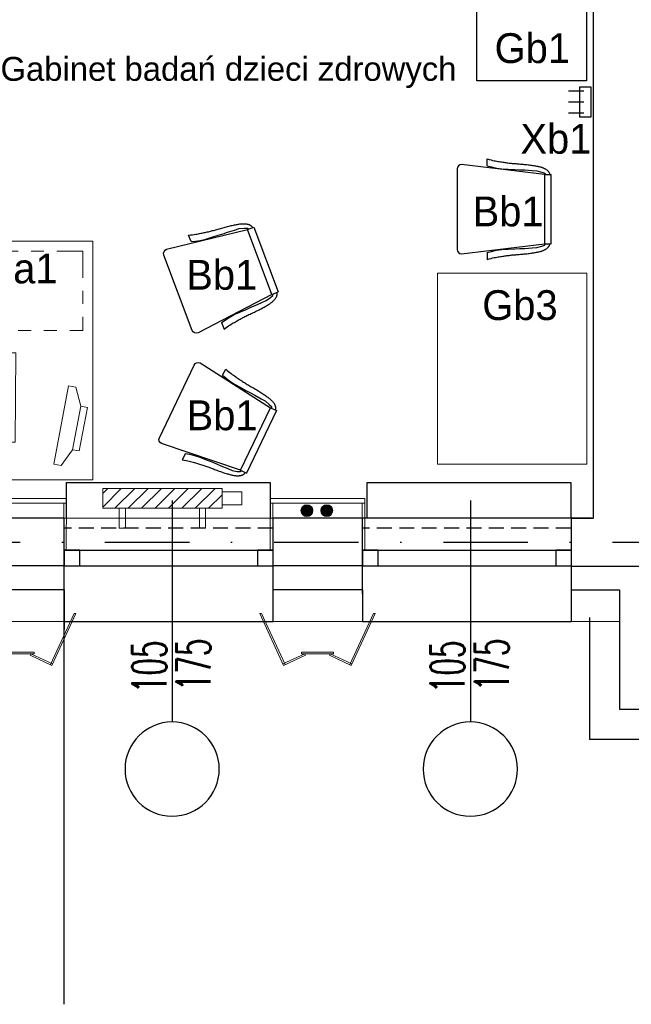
# Model space of a CAD drawing. Header units: millimetres. Extents: x 14495 to 271441, y -21035 to 2232.
# Tile 112 of 227: x 84600 to 84907, y -3447 to -2952. Entities that reach past the tile are written whole.
import ezdxf
from ezdxf.enums import TextEntityAlignment as Align

# ---------------------------------------------------------------- set-up
doc = ezdxf.new("R2010")
doc.units = ezdxf.units.MM
doc.linetypes.add('DASHDOT', pattern=[1, 0.5, -0.25, 0, -0.25])
doc.linetypes.add('HIDDENX2', pattern=[0.75, 0.5, -0.25])
for name, color, linetype in [('-- TECH  SYMBOLE', 1, 'Continuous'), ('_1_cienkie', 251, 'Continuous'), ('_A_widok', 1, 'Continuous'), ('a-bloki-drzwi', 52, 'Continuous'), ('a-cienka', 8, 'Continuous'), ('A-POW-NR', 1, 'Continuous'), ('A_bloki-drzwi', 1, 'Continuous'), ('A_BLOKI_KÓŁKO', 1, 'Continuous'), ('A_BLOKI_OPIS', 1, 'Continuous'), ('A_L przerywana', 251, 'HIDDENX2'), ('A_Lwidok', 1, 'Continuous'), ('A_okładzina HPL', 37, 'Continuous'), ('A_OSIE', 252, 'DASHDOT'), ('A_PROJEKTOWANE', 3, 'Continuous'), ('TECH Meble', 1, 'Continuous'), ('TECH Sprzęt', 1, 'Continuous')]:
    doc.layers.add(name, color=color, linetype=linetype)
for name, color, linetype, lineweight in [('0-c.o.-grzejniki', 34, 'Continuous', 9), ('A_L_CIENKA', 251, 'Continuous', 5), ('A_obudowy G-K', 31, 'Continuous', 0), ('SAN_Przewody powrotne CO na rzucie', 180, 'Continuous', 40), ('SAN_Przewody zasilające CO na rzucie', 20, 'Continuous', 40), ('TECH Wyp-meble', 1, 'Continuous', 15)]:
    doc.layers.add(name, color=color, linetype=linetype, lineweight=lineweight)
doc.layers.add('A-POW', color=2, linetype='Continuous', plot=False)
doc.styles.add('ARIAL1_2', font='arial.ttf', dxfattribs={"width": 1.2})
doc.styles.add('arialce', font='ARIALN.TTF')
doc.styles.add('cg', font='GOTHIC.TTF')
doc.styles.add('ROMANS', font='romans', dxfattribs={"width": 0.6})
doc.styles.add('switz721ltexbt', font='swissel.ttf')

# ---------------------------------------------------------------- blocks, each defined once
blk = doc.blocks.new('fghsdx')
at = {"lineweight": 0}
for p, q in [((-37.08, -19.4), (-25.08, 6.6)), ((-36.19, -19.4), (-24.35, 6.26)), ((-14.42, 0.8), (-25.41, 5.87)), ((-14.08, 1.53), (-25.08, 6.6)), ((-2.07, 1.53), (8.92, 6.6)), ((-1.73, 0.8), (9.26, 5.87)), ((20.04, -19.4), (8.2, 6.26)), ((20.92, -19.4), (8.92, 6.6)), ((-16.15, 0.8), (0, 0.8)), ((-16.15, 0.8), (-16.15, 0)), ((-16.15, 0), (0, 0)), ((-14.42, 0.8), (-14.08, 1.53)), ((-1.73, 0.8), (-2.07, 1.53)), ((0, 0.8), (0, 0)), ((-37.08, -19.4), (-36.19, -19.4)), ((20.92, -19.4), (20.04, -19.4))]:
    blk.add_line(p, q, dxfattribs=at)
blk = doc.blocks.new('HJTS')
at = {"color": 8}
blk.add_line((0, 0), (0, 111.34), dxfattribs=at)
at = {"layer": 'A_BLOKI_KÓŁKO', "ltscale": 0.04}
blk.add_circle((0, 135.04), 23.7, dxfattribs=at)
at = {"layer": 'A_BLOKI_OPIS', "style": 'ROMANS'}
for tag, height, width, p in [('O', 20.59, 0.5, (-0.05, 135.67)), ('100', 17.16, 0.6, (-11.49, 86.54)), ('200', 17.16, 0.6, (10.76, 86.54))]:
    blk.add_attdef(tag, text='', height=height, rotation=90, dxfattribs=dict(at, width=width)).set_placement(p, align=Align.MIDDLE)
blk = doc.blocks.new('lopo')
at = {"layer": '0-c.o.-grzejniki'}
h = blk.add_hatch(dxfattribs=at)
h.set_pattern_fill('ANSI31', color=256, scale=1.5, angle=-0.0161, style=0)
h.set_pattern_definition([(-45.016127, (-132455.0023, -172292.014), (-3.36854379, -3.36664804), [])])
h.paths.add_polyline_path([(60, -9.98), (60, 0), (0, 0), (0, -9.98)])
at = {"layer": '0-c.o.-grzejniki', "ltscale": 2}
for points in [[(11.37, 10.03), (8.26, 10.03), (8.26, 0.02), (11.37, 0.02)], [(48.63, 10.03), (51.74, 10.03), (51.74, 0.02), (48.63, 0.02)], [(60, -1.75), (70, -1.75), (70, -8.23), (60, -8.23)]]:
    blk.add_lwpolyline(points, close=True, dxfattribs=at)
at = {"layer": '0-c.o.-grzejniki'}
blk.add_lwpolyline([(60, -9.98), (0, -9.98), (0, 0), (60, 0)], close=True, dxfattribs=at)
blk = doc.blocks.new('BIUR_LEK_75-120_monit')
at = {"color": 252, "lineweight": 18}
for p, q in [((72.81, 12.19), (112.13, 19.54)), ((112.82, 15.88), (104.9, 10.13)), ((112.13, 19.54), (112.82, 15.88)), ((73.5, 8.53), (72.81, 12.19)), ((104.9, 10.13), (82.95, 6.03)), ((82.95, 6.03), (104.9, 10.13)), ((104.9, 10.13), (105.53, 6.76)), ((82.95, 6.03), (73.5, 8.53)), ((83.59, 2.65), (82.95, 6.03)), ((105.53, 6.76), (83.59, 2.65))]:
    blk.add_line(p, q, dxfattribs=at)
at = {"color": 2, "linetype": 'Continuous'}
blk.add_lwpolyline([(0, 0), (120, 0), (120, 60), (0, 60)], close=True, dxfattribs=at)
at = {"color": 1, "linetype": 'Continuous', "lineweight": 13, "ltscale": 5}
for points in [[(12, 55), (5, 55), (5, 48.5)], [(25, 55), (18.5, 55)], [(45, 42), (45, 55), (31.5, 55)], [(45, 44), (45, 50.5)], [(5, 44), (5, 37.5)], [(45, 31), (45, 37.5)], [(5, 31), (5, 24.5)], [(45, 18), (45, 24.5)], [(5, 18), (5, 5), (18.5, 5)], [(38, 5), (45, 5), (45, 11.5)], [(25, 5), (31.5, 5)]]:
    blk.add_lwpolyline(points, dxfattribs=at)
at = {"color": 252, "lineweight": 18}
blk.add_lwpolyline([(56.1, 53.72), (101.1, 53.93), (101.17, 38.93), (56.17, 38.72)], close=True, dxfattribs=at)
blk.add_lwpolyline([(110.83, 51.65), (105.83, 51.63), (105.86, 44.13, 0.414214), (108.37, 41.64), (108.37, 41.64, 0.414214), (110.86, 44.16)], format="xyb", close=True, dxfattribs=at)
blk = doc.blocks.new('wieszak krótki')
at = {"color": 2, "linetype": 'Continuous'}
for p, q in [((-1.58, 19.5), (-9.16, 19.5)), ((-1.58, 14), (-9.16, 14)), ((-1.58, 8.5), (-9.16, 8.5))]:
    blk.add_line(p, q, dxfattribs=at)
blk.add_lwpolyline([(-3.68, 6.5), (-3.68, 21.5), (2.21, 21.5), (2.21, 6.5)], close=True, dxfattribs=at)
blk = doc.blocks.new('krzesło')
at = {"color": 2, "ltscale": 0.1}
for p, q in [((3392.04, -4348.28), (3397.14, -4389.9)), ((3434.79, -4346.03), (3394.29, -4346.03)), ((3431.95, -4389.9), (3437.04, -4348.28)), ((3392.77, -4361.22), (3389.26, -4361.22)), ((3436.3, -4361.22), (3439.81, -4361.22)), ((3431.94, -4389.9), (3397.13, -4389.9)), ((3397.13, -4389.9), (3397.13, -4393.28)), ((3431.94, -4389.9), (3431.94, -4393.28)), ((3397.13, -4393.28), (3431.94, -4393.28))]:
    blk.add_line(p, q, dxfattribs=at)
for points in [[(3389.26, -4361.22), (3389.54, -4362.19), (3389.78, -4363.08), (3389.98, -4363.91), (3390.15, -4364.67), (3390.28, -4365.37), (3390.4, -4366.04), (3390.5, -4366.66), (3390.6, -4367.26), (3390.69, -4367.84), (3390.78, -4368.4), (3390.86, -4368.95), (3390.95, -4369.49), (3391.03, -4370.02), (3391.1, -4370.55), (3391.18, -4371.08), (3391.25, -4371.61), (3391.31, -4372.14), (3391.37, -4372.68), (3391.43, -4373.22), (3391.49, -4373.78), (3391.54, -4374.34), (3391.59, -4374.91), (3391.64, -4375.49), (3391.69, -4376.09), (3391.74, -4376.69), (3391.79, -4377.31), (3391.85, -4377.94), (3391.9, -4378.57), (3391.96, -4379.2), (3392.01, -4379.83), (3392.07, -4380.46), (3392.14, -4381.08), (3392.21, -4381.69), (3392.28, -4382.3), (3392.36, -4382.89), (3392.44, -4383.46), (3392.52, -4384.01), (3392.6, -4384.54), (3392.68, -4385.05), (3392.77, -4385.53), (3392.85, -4385.99), (3392.93, -4386.42), (3393.02, -4386.82), (3393.11, -4387.2), (3393.2, -4387.56), (3393.29, -4387.91), (3393.38, -4388.24), (3393.48, -4388.55), (3393.58, -4388.85), (3393.69, -4389.15), (3393.8, -4389.43), (3393.92, -4389.7), (3394.04, -4389.96), (3394.17, -4390.21), (3394.3, -4390.44), (3394.44, -4390.67), (3394.59, -4390.89), (3394.74, -4391.09), (3394.89, -4391.28), (3395.05, -4391.46), (3395.21, -4391.63), (3395.37, -4391.78), (3395.53, -4391.92), (3395.69, -4392.04), (3395.85, -4392.15), (3396.01, -4392.24), (3396.17, -4392.33), (3396.34, -4392.41), (3396.52, -4392.48), (3396.71, -4392.56), (3396.91, -4392.63), (3397.13, -4392.72)], [(3392.77, -4361.22), (3393.3, -4363.36), (3393.84, -4365.76), (3394.24, -4368.59), (3394.38, -4371.7), (3394.64, -4375.1), (3394.78, -4377.64), (3394.78, -4380.04), (3395.05, -4383.72), (3395.18, -4386.12), (3395.85, -4388.67), (3396.39, -4390.08), (3397.13, -4390.47)], [(3436.3, -4361.22), (3435.77, -4363.36), (3435.23, -4365.76), (3434.83, -4368.59), (3434.69, -4371.7), (3434.43, -4375.1), (3434.29, -4377.64), (3434.29, -4380.04), (3434.02, -4383.72), (3433.89, -4386.12), (3433.22, -4388.67), (3432.68, -4390.08), (3431.94, -4390.47)], [(3439.81, -4361.22), (3439.53, -4362.19), (3439.29, -4363.08), (3439.09, -4363.91), (3438.92, -4364.67), (3438.79, -4365.37), (3438.67, -4366.04), (3438.57, -4366.66), (3438.47, -4367.26), (3438.38, -4367.84), (3438.29, -4368.4), (3438.21, -4368.95), (3438.12, -4369.49), (3438.04, -4370.02), (3437.97, -4370.55), (3437.89, -4371.08), (3437.82, -4371.61), (3437.76, -4372.14), (3437.7, -4372.68), (3437.64, -4373.22), (3437.58, -4373.78), (3437.53, -4374.34), (3437.48, -4374.91), (3437.43, -4375.49), (3437.38, -4376.09), (3437.33, -4376.69), (3437.27, -4377.31), (3437.22, -4377.94), (3437.17, -4378.57), (3437.11, -4379.2), (3437.06, -4379.83), (3436.99, -4380.46), (3436.93, -4381.08), (3436.86, -4381.69), (3436.79, -4382.3), (3436.71, -4382.89), (3436.63, -4383.46), (3436.55, -4384.01), (3436.47, -4384.54), (3436.39, -4385.05), (3436.3, -4385.53), (3436.22, -4385.99), (3436.14, -4386.42), (3436.05, -4386.82), (3435.96, -4387.2), (3435.87, -4387.56), (3435.78, -4387.91), (3435.69, -4388.24), (3435.59, -4388.55), (3435.49, -4388.85), (3435.38, -4389.15), (3435.27, -4389.43), (3435.15, -4389.7), (3435.03, -4389.96), (3434.9, -4390.21), (3434.77, -4390.44), (3434.63, -4390.67), (3434.48, -4390.89), (3434.33, -4391.09), (3434.18, -4391.28), (3434.02, -4391.46), (3433.86, -4391.63), (3433.7, -4391.78), (3433.54, -4391.92), (3433.38, -4392.04), (3433.22, -4392.15), (3433.06, -4392.24), (3432.9, -4392.33), (3432.73, -4392.41), (3432.55, -4392.48), (3432.36, -4392.56), (3432.16, -4392.63), (3431.94, -4392.72)]]:
    blk.add_lwpolyline(points, dxfattribs=at)
for centre, start, end in [((3394.29, -4348.28), 90, 180), ((3434.79, -4348.28), 0, 90)]:
    blk.add_arc(centre, 2.25, start, end, dxfattribs=at)
blk = doc.blocks.new('krzesełko')
at = {"layer": 'TECH Meble'}
blk.add_blockref('krzesło', (-3414.54, 4393.28), dxfattribs=at)
blk = doc.blocks.new('POW')
at = {"const_width": 5}
blk.add_lwpolyline([(125.32, 0), (0, 0)], dxfattribs=at)
at = {"style": 'switz721ltexbt'}
blk.add_attdef('001', (-1.78, 12.35), '', height=41.18, dxfattribs=at)

msp = doc.modelspace()

# ---------------------------------------------------------------- hatches: boundary and pattern name
at = {"layer": 'SAN_Przewody powrotne CO na rzucie', "lineweight": 13}
msp.add_hatch(color=256, dxfattribs=at).paths.add_polyline_path([(84757.19, -3198.45, 1), (84751.19, -3198.45, 1)])
at = {"layer": 'SAN_Przewody zasilające CO na rzucie', "lineweight": 13}
msp.add_hatch(color=256, dxfattribs=at).paths.add_polyline_path([(84747.19, -3198.45, 1), (84741.19, -3198.45, 1)])

# ---------------------------------------------------------------- linework, layer by layer
at = {"layer": '_1_cienkie'}
for p, q in [((84621.93, -3226.76), (84621.93, -3446.76)), ((84622.15, -3238.26), (84622.15, -3258.26)), ((84727.08, -3238.26), (84727.08, -3254.26)), ((84772.08, -3238.26), (84772.08, -3254.26)), ((84877.08, -3238.26), (84877.08, -3254.26))]:
    msp.add_line(p, q, dxfattribs=at)
at = {"layer": '_1_cienkie', "lineweight": 0}
msp.add_line((84449.79, -3254.26), (84901.29, -3254.26), dxfattribs=at)
at = {"layer": '_1_cienkie'}
msp.add_lwpolyline([(84886.29, -3252.24), (84886.29, -3313.32), (85213.29, -3313.32), (85213.29, -3237.3)], dxfattribs=at)
at = {"layer": '_A_widok'}
for p, q in [((84887.29, -3202.26), (84768.79, -3202.26)), ((84622.15, -3254.26), (84727.15, -3254.26)), ((84772.08, -3254.26), (84877.08, -3254.26))]:
    msp.add_line(p, q, dxfattribs=at)
at = {"layer": 'a-cienka'}
msp.add_line((84877.01, -3226.32), (84921.65, -3226.32), dxfattribs=at)
for points in [[(84622.08, -3226.26), (84577.08, -3226.26)], [(84772.08, -3226.26), (84727.08, -3226.26)]]:
    msp.add_lwpolyline(points, dxfattribs=at)
at = {"layer": 'A_bloki-drzwi'}
for p, q in [((84622.15, -3218.26), (84727.15, -3218.26)), ((84772.15, -3218.26), (84877.15, -3218.26)), ((84622.15, -3226.26), (84727.15, -3226.26)), ((84772.15, -3226.26), (84877.15, -3226.26))]:
    msp.add_line(p, q, dxfattribs=at)
for points in [[(84622.15, -3226.26), (84630.02, -3226.26), (84630.02, -3218.26), (84622.15, -3218.26)], [(84719.28, -3226.26), (84727.15, -3226.26), (84727.15, -3218.26), (84719.28, -3218.26)], [(84772.08, -3226.26), (84779.95, -3226.26), (84779.95, -3218.26), (84772.08, -3218.26)], [(84772.15, -3226.26), (84780.02, -3226.26), (84780.02, -3218.26), (84772.15, -3218.26)], [(84869.28, -3226.26), (84877.15, -3226.26), (84877.15, -3218.26), (84869.28, -3218.26)]]:
    msp.add_lwpolyline(points, close=True, dxfattribs=at)
at = {"layer": 'A_L przerywana', "ltscale": 15}
for p, q in [((84727.01, -3207.26), (84622.01, -3207.26)), ((84876.93, -3207.26), (84771.93, -3207.26))]:
    msp.add_line(p, q, dxfattribs=at)
at = {"layer": 'A_L_CIENKA'}
for p, q in [((84727.01, -3202.26), (84622.01, -3202.26)), ((84876.93, -3202.26), (84771.93, -3202.26))]:
    msp.add_line(p, q, dxfattribs=at)
at = {"layer": 'A_Lwidok'}
for points in [[(84623.26, -3202.26), (84623.26, -3184.22), (84725.76, -3184.22), (84725.76, -3202.26)], [(84774.43, -3202.26), (84774.43, -3184.22), (84876.93, -3184.22), (84876.93, -3202.26)]]:
    msp.add_lwpolyline(points, dxfattribs=at)
at = {"layer": 'A_obudowy G-K', "linetype": 'Continuous', "lineweight": 5}
for p, q in [((84623.26, -3192.26), (84623.22, -3218.26)), ((84622, -3194.76), (84621.99, -3202.26)), ((84727.01, -3194.76), (84727.02, -3202.26)), ((84772, -3194.76), (84771.99, -3202.26))]:
    msp.add_line(p, q, dxfattribs=at)
at = {"layer": 'A_obudowy G-K', "lineweight": 5}
for p, q in [((84725.76, -3192.26), (84725.76, -3218.26)), ((84773.26, -3192.26), (84773.26, -3218.26))]:
    msp.add_line(p, q, dxfattribs=at)
for points in [[(84623.26, -3192.26), (84575.76, -3192.26)], [(84773.26, -3192.26), (84725.76, -3192.26)], [(84623.25, -3194.76), (84575.76, -3194.76)], [(84773.25, -3194.76), (84725.76, -3194.76)]]:
    msp.add_lwpolyline(points, dxfattribs=at)
at = {"layer": 'A_OSIE', "ltscale": 85}
msp.add_line((82259.79, -3214.26), (86562.29, -3214.26), dxfattribs=at)
at = {"layer": 'A_PROJEKTOWANE'}
for p, q in [((84888.29, -3202.26), (84888.29, -2747.09)), ((84621.93, -3202.26), (84621.93, -3240.26)), ((84727.01, -3202.26), (84727.01, -3240.26)), ((84727.01, -3202.26), (84727.01, -3240.26)), ((84771.93, -3202.26), (84771.93, -3240.26)), ((84877.01, -3202.26), (84888.29, -3202.26)), ((84877.01, -3202.26), (84877.01, -3238.32)), ((84877.01, -3238.32), (84901.29, -3238.32)), ((84901.29, -3298.32), (85198.29, -3298.32))]:
    msp.add_line(p, q, dxfattribs=at)
for points in [[(84622.01, -3202.26), (84577.01, -3202.26)], [(84772.01, -3202.26), (84727.01, -3202.26)], [(84622.08, -3238.26), (84577.08, -3238.26)], [(84772.08, -3238.26), (84727.08, -3238.26)], [(84901.29, -3238.32), (84901.29, -3298.32), (84926.29, -3298.32)]]:
    msp.add_lwpolyline(points, dxfattribs=at)
at = {"layer": 'SAN_Przewody powrotne CO na rzucie', "lineweight": 13}
msp.add_circle((84754.19, -3198.45), 3, dxfattribs=at)
at = {"layer": 'SAN_Przewody zasilające CO na rzucie', "lineweight": 13}
msp.add_circle((84744.19, -3198.45), 3, dxfattribs=at)
at = {"layer": 'TECH Wyp-meble', "color": 2, "lineweight": -3}
msp.add_lwpolyline([(84884.69, -2797.25), (84884.69, -2982.25), (84829.69, -2982.25), (84829.69, -2797.25)], close=True, dxfattribs=at)
at = {"layer": 'TECH Wyp-meble', "color": 2, "linetype": 'Continuous', "ltscale": 100}
msp.add_lwpolyline([(84884.92, -3175.03), (84809.92, -3175.03), (84809.92, -3079.03), (84884.92, -3079.03)], close=True, dxfattribs=at)

# ---------------------------------------------------------------- block references
at = {"layer": 'a-bloki-drzwi'}
ref = msp.add_blockref('HJTS', (84676.44, -3193.41), dxfattribs=dict(at, xscale=-1, rotation=180))
ref.add_attrib('100', '105', dxfattribs={"layer": 'A_BLOKI_OPIS', "extrusion": (0, 0, -1), "height": 17.16, "rotation": 90, "style": 'ROMANS', "text_generation_flag": 4, "width": 0.6}).set_placement((-84664.94, -3277.01), align=Align.MIDDLE)
ref.add_attrib('200', '175', dxfattribs={"layer": 'A_BLOKI_OPIS', "extrusion": (0, 0, -1), "height": 17.16, "rotation": 90, "style": 'ROMANS', "text_generation_flag": 4, "width": 0.6}).set_placement((-84687.2, -3276.03), align=Align.MIDDLE)
ref = msp.add_blockref('HJTS', (84826.37, -3193.41), dxfattribs=dict(at, xscale=-1, rotation=180))
ref.add_attrib('100', '105', dxfattribs={"layer": 'A_BLOKI_OPIS', "extrusion": (0, 0, -1), "height": 17.16, "rotation": 90, "style": 'ROMANS', "text_generation_flag": 4, "width": 0.6}).set_placement((-84814.87, -3277.01), align=Align.MIDDLE)
ref.add_attrib('200', '175', dxfattribs={"layer": 'A_BLOKI_OPIS', "extrusion": (0, 0, -1), "height": 17.16, "rotation": 90, "style": 'ROMANS', "text_generation_flag": 4, "width": 0.6}).set_placement((-84837.13, -3276.03), align=Align.MIDDLE)
at = {"layer": 'A-POW-NR'}
ref = msp.add_blockref('POW', (84504.47, -2985.46), dxfattribs=dict(at, xscale=0.6, yscale=0.6, zscale=0.6))
ref.add_attrib('88,88', '19,7', dxfattribs={"layer": 'A-POW', "height": 12, "style": 'ARIAL1_2', "width": 1.2}).set_placement((84539.81, -3004.31), align=Align.RIGHT)
ref.add_attrib('POKOJ', 'Gabinet badań dzieci zdrowych', (84590.14, -2982.25), dxfattribs={"layer": 'A-POW', "height": 12, "style": 'arialce', "width": 1.2})
ref.add_attrib('001', '225', (84504.47, -2980.94), dxfattribs={"layer": '0', "height": 24.71, "style": 'switz721ltexbt', "width": 0.7})
at = {"layer": 'A_L_CIENKA', "linetype": 'Continuous', "lineweight": 13, "rotation": 90.00000000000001}
msp.add_blockref('krzesełko', (84866.96, -3046.81), dxfattribs=at)
at = {"layer": 'A_L_CIENKA', "linetype": 'Continuous', "lineweight": 13, "xscale": -1}
for p, rotation in [((84723.65, -3072.18), 110.6201501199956), ((84721.38, -3163.84), 64.4634364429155)]:
    msp.add_blockref('krzesełko', p, dxfattribs=dict(at, rotation=rotation))
at = {"layer": 'A_okładzina HPL', "lineweight": 0, "xscale": -1, "rotation": 180}
for p in [(84607.08, -3269.66), (84757.58, -3269.66)]:
    msp.add_blockref('fghsdx', p, dxfattribs=at)
at = {"layer": 'A_PROJEKTOWANE', "xscale": -1, "rotation": 179.998208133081}
msp.add_blockref('lopo', (84641.54, -3197.26), dxfattribs=at)
at = {"layer": 'TECH Sprzęt', "xscale": -1, "rotation": 179.9999610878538}
msp.add_blockref('wieszak krótki', (84884.94, -2978.94), dxfattribs=at)
at = {"layer": 'TECH Wyp-meble', "color": 2, "lineweight": -3, "xscale": -1, "rotation": 90.00000116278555}
msp.add_blockref('BIUR_LEK_75-120_monit', (84636.5, -3062.91), dxfattribs=at)

# ---------------------------------------------------------------- texts
at = {"layer": '-- TECH  SYMBOLE', "color": 1, "style": 'cg'}
for s, p in [('Gb1', (84838.56, -2973.31)), ('Bb1', (84827.51, -3055.44)), ('Ea1', (84583.15, -3084.13)), ('Bb1', (84683.54, -3087.32)), ('Gb3', (84832.36, -3102.58)), ('Bb1', (84683.72, -3157.98))]:
    msp.add_text(s, height=15, dxfattribs=at).set_placement(p)
msp.add_text('Xb1', height=15, rotation=0.0575, dxfattribs=at).set_placement((84851.55, -3018.92))

doc.saveas('drawing.dxf')
